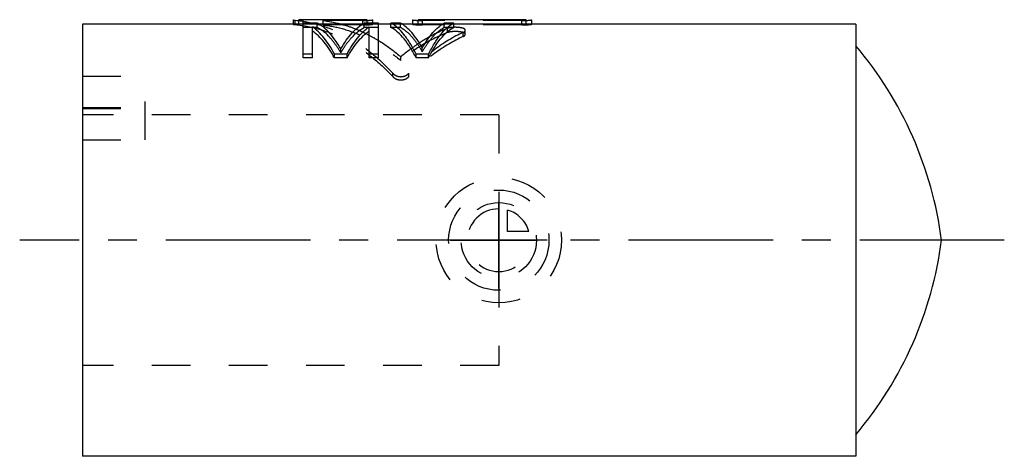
# Model space of a CAD drawing. Header units: millimetres. Extents: x 216.8 to 295.3, y 220.3 to 255.2.
import ezdxf

# ---------------------------------------------------------------- set-up
doc = ezdxf.new("R2010")
doc.units = ezdxf.units.MM
doc.header["$LTSCALE"] = 30.734
doc.linetypes.add('CENTER', pattern=[0.6, 0.375, -0.075, 0.075, -0.075])
doc.linetypes.add('HIDDEN', pattern=[0.2, 0.1, -0.1])
doc.layers.get('0').update_dxf_attribs({"linetype": 'CONTINUOUS'})
for name, color, linetype in [('DEFAULT_1', 7, 'CENTER'), ('DEFAULT_2', 8, 'HIDDEN'), ('KONSTR_EL', 7, 'CONTINUOUS')]:
    doc.layers.add(name, color=color, linetype=linetype)

msp = doc.modelspace()

# ---------------------------------------------------------------- linework, layer by layer
at = {"color": 7, "linetype": 'CONTINUOUS'}
for p, q in [((238.569, 255.185), (238.569, 254.85)), ((239.011, 254.85), (239.011, 255.2)), ((244.466, 255.2), (239.361, 255.199)), ((239.361, 252.149), (239.361, 255.199)), ((244.116, 254.849), (244.116, 255.199)), ((244.466, 254.926), (244.466, 255.2)), ((244.908, 254.926), (244.908, 255.185)), ((248.078, 255.185), (248.078, 254.85)), ((248.521, 254.85), (248.521, 255.2)), ((248.871, 255.199), (248.521, 255.2)), ((257.145, 255.2), (248.871, 255.199)), ((248.871, 254.849), (248.871, 255.199)), ((256.795, 254.849), (256.795, 255.199)), ((257.145, 254.85), (257.145, 255.2)), ((257.588, 254.85), (257.588, 255.185)), ((221.761, 254.85), (221.761, 220.35)), ((239.011, 254.85), (221.761, 254.85)), ((240.486, 254.926), (239.361, 254.926)), ((240.111, 252.149), (240.111, 254.634)), ((244.116, 254.849), (240.616, 254.849)), ((245.361, 254.926), (244.236, 254.926)), ((244.611, 252.149), (244.611, 254.634)), ((245.361, 252.149), (245.361, 254.926)), ((246.361, 254.85), (245.361, 254.85)), ((246.361, 254.581), (246.361, 254.926)), ((247.111, 254.926), (246.361, 254.926)), ((250.487, 254.849), (247.235, 254.85)), ((251.361, 254.926), (250.611, 254.926)), ((251.361, 254.581), (251.361, 254.926)), ((283.411, 254.85), (251.361, 254.849)), ((283.411, 254.85), (283.411, 220.35)), ((240.111, 252.444), (239.361, 252.444)), ((240.111, 252.149), (239.361, 252.149)), ((241.861, 252.149), (241.861, 252.444)), ((242.861, 252.444), (241.861, 252.444)), ((242.861, 252.149), (241.861, 252.149)), ((242.861, 252.149), (242.861, 252.444)), ((245.361, 252.444), (244.611, 252.444)), ((245.361, 252.149), (244.611, 252.149)), ((248.361, 252.149), (248.361, 252.444)), ((249.361, 252.444), (248.361, 252.444)), ((249.361, 252.149), (248.361, 252.149)), ((249.361, 252.149), (249.361, 252.444)), ((283.411, 220.35), (221.761, 220.35))]:
    msp.add_line(p, q, dxfattribs=at)
for centre, start, end in [((260.51, 233.746), 7.3798, 40.23663), ((260.51, 241.453), 319.76337, 352.6202)]:
    msp.add_arc(centre, 30, start, end, dxfattribs=at)
for points, start_tangent, end_tangent in [([(239.011, 255.2), (238.891, 255.2), (238.788, 255.199), (238.701, 255.197), (238.666, 255.196), (238.635, 255.195), (238.61, 255.193), (238.591, 255.191), (238.583, 255.19), (238.577, 255.189), (238.573, 255.188), (238.57, 255.187), (238.569, 255.185), (238.569, 255.185)], (-0.44441, 0), (0.026712, -0.447888)), ([(239.361, 255.199), (239.241, 255.2), (239.124, 255.2), (239.011, 255.2)], (-0.349977, 0), (-0.349977, 0)), ([(244.908, 255.185), (244.908, 255.185), (244.907, 255.187), (244.904, 255.188), (244.899, 255.189), (244.892, 255.191), (244.883, 255.192), (244.861, 255.194), (244.831, 255.196), (244.795, 255.197), (244.753, 255.198), (244.705, 255.199), (244.595, 255.199), (244.466, 255.2)], (0.035096, 0.440676), (-0.444402, 0)), ([(248.521, 255.2), (248.387, 255.199), (248.276, 255.199), (248.228, 255.198), (248.186, 255.197), (248.151, 255.195), (248.123, 255.194), (248.101, 255.192), (248.093, 255.19), (248.087, 255.189), (248.082, 255.188), (248.079, 255.186), (248.078, 255.185), (248.078, 255.185)], (-0.444385, 0), (0.003881, -0.415509)), ([(257.588, 255.185), (257.588, 255.185), (257.586, 255.187), (257.583, 255.188), (257.578, 255.189), (257.571, 255.191), (257.562, 255.192), (257.54, 255.194), (257.511, 255.196), (257.475, 255.197), (257.432, 255.198), (257.384, 255.199), (257.274, 255.199), (257.145, 255.2)], (0.035096, 0.440676), (-0.444402, 0)), ([(239.281, 254.85), (239.241, 254.85), (239.124, 254.85), (239.011, 254.85)], (-0.269208, 0.000124), (-0.269208, 0)), ([(239.361, 254.849), (239.281, 254.85)], (-0.080769, 0), (-0.080769, 0.000037)), ([(241.861, 252.444), (241.453, 253.138), (241.024, 253.736), (240.575, 254.236), (240.111, 254.634)], (-1.334708, 2.488816), (-2.275611, 1.672497)), ([(242.361, 252.862), (241.923, 253.559), (241.461, 254.138), (240.486, 254.926)], (-1.385357, 2.453365), (-2.488292, 1.321596)), ([(242.361, 252.862), (242.8, 253.559), (243.261, 254.138), (244.236, 254.926)], (1.385357, 2.453365), (2.488292, 1.321596)), ([(242.861, 252.444), (243.27, 253.138), (243.699, 253.736), (244.147, 254.236), (244.611, 254.634)], (1.334708, 2.488816), (2.275611, 1.672497)), ([(248.361, 252.444), (247.9, 253.295), (247.41, 253.996), (246.895, 254.541), (246.361, 254.926)], (-1.403963, 2.90982), (-2.822259, 1.572585)), ([(248.361, 252.149), (247.9, 252.982), (247.41, 253.669), (246.895, 254.204), (246.361, 254.581)], (-1.409927, 2.864069), (-2.801714, 1.530092)), ([(248.861, 252.94), (248.451, 253.609), (248.02, 254.165), (247.573, 254.605), (247.111, 254.926)], (-1.293823, 2.344265), (-2.340687, 1.300285)), ([(248.861, 252.94), (249.272, 253.609), (249.702, 254.165), (250.15, 254.605), (250.611, 254.926)], (1.293823, 2.344265), (2.340687, 1.300285)), ([(249.361, 252.444), (249.823, 253.295), (250.313, 253.996), (250.828, 254.541), (251.361, 254.926)], (1.403963, 2.90982), (2.822259, 1.572585)), ([(249.361, 252.149), (249.823, 252.982), (250.313, 253.669), (250.828, 254.204), (251.361, 254.581)], (1.409927, 2.864069), (2.801714, 1.530092)), ([(241.861, 252.149), (241.453, 252.829), (241.024, 253.415), (240.575, 253.905), (240.111, 254.295)], (-1.339286, 2.447688), (-2.263916, 1.630813)), ([(242.861, 252.149), (243.27, 252.829), (243.699, 253.415), (244.147, 253.905), (244.611, 254.295)], (1.339286, 2.447688), (2.263916, 1.630813))]:
    msp.add_spline(points, degree=3, dxfattribs=dict(at, start_tangent=start_tangent, end_tangent=end_tangent))
at = {"layer": 'DEFAULT_1', "color": 2, "linetype": 'CENTER'}
msp.add_line((295.261, 237.6), (216.761, 237.6), dxfattribs=at)
at = {"layer": 'DEFAULT_2', "color": 8, "linetype": 'HIDDEN'}
for p, q in [((238.727, 254.809), (238.727, 255.158)), ((239.361, 255.2), (239.011, 255.2)), ((240.943, 254.784), (240.943, 255.133)), ((244.116, 255.133), (240.943, 255.133)), ((256.795, 255.133), (248.871, 255.133)), ((238.569, 254.85), (238.569, 254.835)), ((240.616, 254.849), (239.361, 254.849)), ((240.486, 254.581), (239.361, 254.581)), ((240.486, 254.581), (240.486, 254.926)), ((244.116, 254.784), (240.943, 254.784)), ((245.361, 254.85), (244.116, 254.849)), ((244.116, 254.784), (244.116, 254.849)), ((244.236, 254.581), (244.236, 254.926)), ((245.361, 254.581), (244.236, 254.581)), ((244.466, 254.85), (244.466, 254.926)), ((244.908, 254.835), (244.908, 254.926)), ((247.235, 254.85), (246.361, 254.85)), ((247.111, 254.581), (246.361, 254.581)), ((247.111, 254.581), (247.111, 254.926)), ((248.078, 254.85), (248.078, 254.835)), ((248.871, 254.784), (248.871, 254.849)), ((256.795, 254.784), (248.871, 254.784)), ((251.361, 254.849), (250.487, 254.849)), ((250.611, 254.581), (250.611, 254.926)), ((251.361, 254.581), (250.611, 254.581)), ((250.863, 254.165), (250.863, 254.501)), ((252.29, 254.022), (252.29, 254.356)), ((256.795, 254.784), (256.795, 254.849)), ((257.588, 254.835), (257.588, 254.85)), ((252.131, 253.866), (252.131, 254.196)), ((242.361, 252.558), (242.361, 252.862)), ((248.861, 252.635), (248.861, 252.94)), ((247.151, 251.94), (247.151, 252.231)), ((221.761, 250.698), (226.761, 250.698)), ((226.761, 245.6), (226.761, 250.698)), ((246.515, 250.652), (246.515, 250.917)), ((247.784, 250.652), (247.784, 250.917)), ((221.761, 248.198), (226.761, 248.198)), ((221.761, 248.1), (226.761, 248.1)), ((254.961, 247.6), (221.761, 247.6)), ((254.961, 247.6), (254.961, 227.6)), ((221.761, 245.6), (226.761, 245.6)), ((254.961, 227.6), (221.761, 227.6))]:
    msp.add_line(p, q, dxfattribs=at)
for points, start_tangent, end_tangent in [([(238.569, 255.185), (238.569, 255.184), (238.571, 255.182), (238.574, 255.18), (238.586, 255.177), (238.603, 255.173), (238.626, 255.17), (238.654, 255.166), (238.687, 255.162), (238.727, 255.158)], (0.009697, -0.162597), (0.160628, -0.015077)), ([(238.727, 255.158), (240.796, 254.737), (242.819, 253.873), (244.742, 252.589), (246.515, 250.917)], (9.021128, -0.846732), (6.094481, -6.70485)), ([(240.943, 255.133), (242.558, 254.801), (243.57, 254.45)], (2.699438, -0.320991), (2.5243, -1.015492)), ([(244.116, 255.133), (244.268, 255.134), (244.412, 255.138), (244.547, 255.144), (244.666, 255.151), (244.718, 255.155), (244.765, 255.159), (244.806, 255.164), (244.84, 255.168), (244.868, 255.172), (244.888, 255.176), (244.902, 255.18), (244.906, 255.182), (244.908, 255.183), (244.908, 255.185)], (0.796636, 0), (0.062914, 0.789957)), ([(248.078, 255.185), (248.079, 255.183), (248.082, 255.181), (248.086, 255.18), (248.101, 255.176), (248.122, 255.172), (248.15, 255.168), (248.167, 255.165), (248.185, 255.163), (248.226, 255.159), (248.273, 255.155), (248.326, 255.151), (248.445, 255.143), (248.578, 255.138), (248.721, 255.134), (248.871, 255.133)], (0.006958, -0.744902), (0.796669, 0)), ([(256.795, 255.133), (256.947, 255.134), (257.091, 255.138), (257.226, 255.144), (257.345, 255.151), (257.397, 255.155), (257.444, 255.159), (257.485, 255.164), (257.519, 255.168), (257.547, 255.172), (257.567, 255.176), (257.581, 255.18), (257.585, 255.182), (257.587, 255.183), (257.588, 255.185)], (0.796636, 0), (0.062914, 0.789957)), ([(239.011, 254.85), (238.891, 254.85), (238.788, 254.849), (238.701, 254.848), (238.666, 254.846), (238.635, 254.845), (238.61, 254.844), (238.591, 254.842), (238.583, 254.841), (238.577, 254.839), (238.573, 254.838), (238.57, 254.837), (238.569, 254.835), (238.569, 254.835)], (-0.444345, 0), (0.028049, -0.447611)), ([(238.569, 254.835), (238.569, 254.834), (238.571, 254.832), (238.574, 254.831), (238.586, 254.827), (238.603, 254.824), (238.626, 254.82), (238.654, 254.817), (238.687, 254.813), (238.727, 254.809)], (0.010176, -0.162392), (0.160529, -0.014768)), ([(238.727, 254.809), (240.796, 254.396), (242.819, 253.55), (244.742, 252.291), (246.515, 250.652)], (8.977763, -0.825904), (6.130596, -6.610456)), ([(242.361, 252.558), (241.923, 253.242), (241.461, 253.809), (240.486, 254.581)], (-1.391309, 2.414909), (-2.472127, 1.2869)), ([(240.943, 254.784), (242.558, 254.461), (244.148, 253.872), (245.686, 253.027), (247.151, 251.94)], (6.874444, -0.801185), (5.279128, -4.475565)), ([(242.361, 252.558), (242.8, 253.242), (243.261, 253.809), (244.236, 254.581)], (1.391309, 2.414909), (2.472127, 1.2869)), ([(243.57, 254.45), (244.147, 254.2), (244.611, 253.97)], (1.064542, -0.428251), (1.017261, -0.530484)), ([(244.116, 254.784), (244.268, 254.785), (244.412, 254.789), (244.547, 254.795), (244.666, 254.802), (244.718, 254.806), (244.765, 254.81), (244.806, 254.814), (244.824, 254.817), (244.84, 254.819), (244.868, 254.823), (244.888, 254.827), (244.902, 254.83), (244.906, 254.832), (244.908, 254.834), (244.908, 254.835)], (0.796482, 0), (0.065846, 0.788784)), ([(244.908, 254.835), (244.908, 254.835), (244.907, 254.837), (244.904, 254.838), (244.899, 254.84), (244.892, 254.841), (244.883, 254.842), (244.861, 254.844), (244.831, 254.846), (244.795, 254.847), (244.753, 254.848), (244.705, 254.849), (244.595, 254.849), (244.466, 254.85)], (0.036734, 0.440043), (-0.444337, 0)), ([(248.861, 252.635), (248.451, 253.291), (248.02, 253.836), (247.573, 254.267), (247.111, 254.581)], (-1.299213, 2.307217), (-2.325516, 1.266167)), ([(248.521, 254.85), (248.387, 254.849), (248.276, 254.849), (248.228, 254.848), (248.186, 254.847), (248.151, 254.845), (248.123, 254.844), (248.101, 254.842), (248.093, 254.841), (248.087, 254.839), (248.082, 254.838), (248.079, 254.837), (248.078, 254.835), (248.078, 254.835)], (-0.44432, 0), (0.004273, -0.413692)), ([(248.078, 254.835), (248.079, 254.833), (248.082, 254.832), (248.086, 254.83), (248.101, 254.826), (248.122, 254.822), (248.15, 254.818), (248.167, 254.816), (248.185, 254.814), (248.226, 254.81), (248.273, 254.806), (248.326, 254.802), (248.445, 254.794), (248.578, 254.789), (248.721, 254.785), (248.871, 254.784)], (0.007659, -0.741608), (0.796515, 0)), ([(248.861, 252.635), (249.272, 253.291), (249.702, 253.836), (250.15, 254.267), (250.611, 254.581)], (1.299212, 2.307217), (2.325516, 1.266167)), ([(250.863, 254.501), (249.427, 253.827)], (-1.479172, -0.572347), (-1.390562, -0.769269)), ([(251.287, 254.582), (251.23, 254.577), (251.09, 254.559), (250.968, 254.533), (250.863, 254.501)], (-0.431116, -0.032383), (-0.403154, -0.155995)), ([(251.361, 254.586), (251.287, 254.582)], (-0.074851, -0.003531), (-0.074721, -0.005613)), ([(252.29, 254.356), (252.289, 254.368), (252.281, 254.393), (252.242, 254.44), (252.175, 254.482), (252.082, 254.518), (251.966, 254.547), (251.688, 254.583), (251.534, 254.589), (251.38, 254.587), (251.361, 254.586)], (0.000193, 1.0096), (-1.004052, -0.04737)), ([(252.131, 254.196), (252.212, 254.243), (252.265, 254.292), (252.289, 254.343), (252.29, 254.356)], (0.212602, 0.099404), (0.000045, 0.235764)), ([(256.795, 254.784), (256.947, 254.785), (257.091, 254.789), (257.226, 254.795), (257.345, 254.802), (257.397, 254.806), (257.444, 254.81), (257.485, 254.814), (257.503, 254.817), (257.519, 254.819), (257.547, 254.823), (257.567, 254.827), (257.581, 254.83), (257.585, 254.832), (257.587, 254.834), (257.588, 254.835)], (0.796482, 0), (0.065846, 0.788784)), ([(257.588, 254.835), (257.588, 254.835), (257.586, 254.837), (257.583, 254.838), (257.578, 254.84), (257.571, 254.841), (257.562, 254.842), (257.54, 254.844), (257.511, 254.846), (257.475, 254.847), (257.432, 254.848), (257.384, 254.849), (257.274, 254.849), (257.145, 254.85)], (0.036734, 0.440043), (-0.444337, 0)), ([(244.611, 253.97), (245.363, 253.544)], (0.76597, -0.39944), (0.736583, -0.451699)), ([(250.863, 254.165), (248.955, 253.235), (247.151, 251.94)], (-4.061007, -1.540108), (-3.316918, -2.803883)), ([(252.131, 254.196), (249.862, 252.82), (247.784, 250.917)], (-4.956795, -2.317603), (-3.686094, -4.043985)), ([(252.131, 253.866), (249.862, 252.517), (247.784, 250.652)], (-4.938473, -2.263118), (-3.699474, -3.977953)), ([(249.427, 253.827), (248.955, 253.553), (248.623, 253.342)], (-0.821527, -0.454475), (-0.785552, -0.513533)), ([(252.29, 254.022), (252.289, 254.034), (252.281, 254.059), (252.242, 254.105), (252.175, 254.146), (252.082, 254.181), (251.966, 254.21), (251.688, 254.246), (251.534, 254.252), (251.38, 254.249), (251.23, 254.239), (251.09, 254.222), (250.968, 254.197), (250.863, 254.165)], (0.000356, 1.51671), (-1.411406, -0.535266)), ([(252.131, 253.866), (252.212, 253.912), (252.265, 253.96), (252.289, 254.01), (252.29, 254.022)], (0.211272, 0.096818), (0.000055, 0.233511)), ([(245.363, 253.544), (245.686, 253.339), (247.151, 252.231)], (1.893543, -1.161188), (1.678346, -1.451747)), ([(248.623, 253.342), (247.151, 252.231)], (-1.545866, -1.010568), (-1.396325, -1.204301)), ([(246.515, 250.917), (246.6, 250.838), (246.696, 250.772), (246.802, 250.719), (246.915, 250.681), (247.031, 250.658), (247.15, 250.65), (247.269, 250.658), (247.386, 250.681), (247.604, 250.772), (247.784, 250.917)], (0.950788, -1.046011), (0.952237, 1.044692)), ([(246.515, 250.652), (246.6, 250.575), (246.696, 250.51), (246.802, 250.458), (246.915, 250.421), (247.031, 250.398), (247.15, 250.391), (247.269, 250.398), (247.386, 250.421), (247.604, 250.51), (247.784, 250.652)], (0.95767, -1.03263), (0.959103, 1.0313))]:
    msp.add_spline(points, degree=3, dxfattribs=dict(at, start_tangent=start_tangent, end_tangent=end_tangent))
at = {"layer": 'KONSTR_EL', "color": 8, "linetype": 'HIDDEN'}
for p, q in [((254.961, 237.6), (254.961, 240.1)), ((255.661, 238.3), (255.661, 240)), ((257.361, 238.3), (255.661, 238.3)), ((254.961, 237.6), (257.461, 237.6))]:
    msp.add_line(p, q, dxfattribs=at)
for radius in [5, 4, 3]:
    msp.add_circle((254.961, 237.6), radius, dxfattribs=at)
for start, end in [(90, 360), (16.2602, 73.7398)]:
    msp.add_arc((254.961, 237.6), 2.5, start, end, dxfattribs=at)
for points, start_tangent, end_tangent in [([(254.961, 237.6, 5), (254.961, 238.085, 4.952), (254.961, 238.328, 4.929), (254.961, 238.449, 4.917), (254.961, 238.571, 4.905), (254.961, 238.688, 4.87), (254.961, 238.804, 4.834), (254.961, 239.038, 4.764), (254.961, 239.271, 4.693), (254.961, 239.388, 4.658), (254.961, 239.505, 4.623), (254.961, 239.613, 4.565), (254.961, 239.72, 4.508), (254.961, 239.936, 4.394), (254.961, 240.151, 4.279), (254.961, 240.259, 4.222), (254.961, 240.367, 4.165), (254.961, 240.463, 4.086), (254.961, 240.559, 4.007), (254.961, 240.751, 3.85), (254.961, 240.943, 3.693), (254.961, 241.039, 3.614), (254.961, 241.135, 3.536), (254.961, 241.213, 3.441), (254.961, 241.29, 3.347), (254.961, 241.445, 3.159), (254.961, 241.6, 2.97), (254.961, 241.677, 2.876), (254.961, 241.755, 2.781), (254.961, 241.812, 2.674), (254.961, 241.87, 2.566), (254.961, 241.985, 2.351), (254.961, 242.1, 2.136), (254.961, 242.158, 2.029), (254.961, 242.216, 1.921), (254.961, 242.251, 1.805), (254.961, 242.287, 1.688), (254.961, 242.358, 1.455), (254.961, 242.43, 1.222), (254.961, 242.465, 1.105), (254.961, 242.501, 0.988), (254.961, 242.513, 0.865), (254.961, 242.526, 0.741), (254.961, 242.55, 0.494), (254.961, 242.575, 0.247), (254.961, 242.587, 0.124), (254.961, 242.6), (254.961, 242.588, -0.121), (254.961, 242.576, -0.243), (254.961, 242.552, -0.486), (254.961, 242.528, -0.728), (254.961, 242.516, -0.85), (254.961, 242.504, -0.971), (254.961, 242.469, -1.088), (254.961, 242.434, -1.205), (254.961, 242.363, -1.438), (254.961, 242.293, -1.672), (254.961, 242.258, -1.789), (254.961, 242.222, -1.905), (254.961, 242.165, -2.013), (254.961, 242.108, -2.121), (254.961, 241.993, -2.336), (254.961, 241.879, -2.552), (254.961, 241.822, -2.659), (254.961, 241.764, -2.767), (254.961, 241.686, -2.863), (254.961, 241.607, -2.959), (254.961, 241.45, -3.151), (254.961, 241.292, -3.343), (254.961, 241.214, -3.439), (254.961, 241.135, -3.536), (254.961, 241.041, -3.613), (254.961, 240.947, -3.69), (254.961, 240.758, -3.845), (254.961, 240.57, -4), (254.961, 240.475, -4.077), (254.961, 240.381, -4.155), (254.961, 240.274, -4.213), (254.961, 240.166, -4.27), (254.961, 239.951, -4.385), (254.961, 239.736, -4.501), (254.961, 239.629, -4.558), (254.961, 239.521, -4.616), (254.961, 239.405, -4.652), (254.961, 239.288, -4.687), (254.961, 239.055, -4.759), (254.961, 238.821, -4.83), (254.961, 238.705, -4.866), (254.961, 238.588, -4.901), (254.961, 238.464, -4.914), (254.961, 238.341, -4.926), (254.961, 238.094, -4.951), (254.961, 237.6, -5)], (0, 15.538748, -1.523588), (0, -15.812594, -1.578306)), ([(254.961, 237.6, 4), (254.961, 237.988, 3.962), (254.961, 238.182, 3.943), (254.961, 238.28, 3.933), (254.961, 238.377, 3.924), (254.961, 238.47, 3.896), (254.961, 238.563, 3.867), (254.961, 238.75, 3.811), (254.961, 238.937, 3.755), (254.961, 239.031, 3.726), (254.961, 239.124, 3.698), (254.961, 239.21, 3.652), (254.961, 239.296, 3.607), (254.961, 239.469, 3.515), (254.961, 239.641, 3.423), (254.961, 239.727, 3.377), (254.961, 239.813, 3.332), (254.961, 239.89, 3.269), (254.961, 239.967, 3.206), (254.961, 240.121, 3.08), (254.961, 240.274, 2.954), (254.961, 240.351, 2.891), (254.961, 240.428, 2.828), (254.961, 240.49, 2.753), (254.961, 240.552, 2.678), (254.961, 240.676, 2.527), (254.961, 240.8, 2.376), (254.961, 240.862, 2.301), (254.961, 240.924, 2.225), (254.961, 240.97, 2.139), (254.961, 241.016, 2.053), (254.961, 241.108, 1.881), (254.961, 241.2, 1.709), (254.961, 241.246, 1.623), (254.961, 241.293, 1.537), (254.961, 241.321, 1.444), (254.961, 241.35, 1.351), (254.961, 241.407, 1.164), (254.961, 241.464, 0.977), (254.961, 241.492, 0.884), (254.961, 241.521, 0.791), (254.961, 241.531, 0.692), (254.961, 241.541, 0.593), (254.961, 241.56, 0.395), (254.961, 241.58, 0.198), (254.961, 241.59, 0.099), (254.961, 241.6), (254.961, 241.59, -0.097), (254.961, 241.581, -0.194), (254.961, 241.562, -0.388), (254.961, 241.543, -0.583), (254.961, 241.533, -0.68), (254.961, 241.524, -0.777), (254.961, 241.495, -0.87), (254.961, 241.467, -0.964), (254.961, 241.411, -1.151), (254.961, 241.354, -1.337), (254.961, 241.326, -1.431), (254.961, 241.298, -1.524), (254.961, 241.252, -1.61), (254.961, 241.206, -1.697), (254.961, 241.115, -1.869), (254.961, 241.023, -2.041), (254.961, 240.977, -2.127), (254.961, 240.931, -2.214), (254.961, 240.868, -2.29), (254.961, 240.806, -2.367), (254.961, 240.68, -2.521), (254.961, 240.554, -2.675), (254.961, 240.491, -2.752), (254.961, 240.428, -2.828), (254.961, 240.353, -2.89), (254.961, 240.277, -2.952), (254.961, 240.126, -3.076), (254.961, 239.976, -3.2), (254.961, 239.9, -3.262), (254.961, 239.825, -3.324), (254.961, 239.739, -3.37), (254.961, 239.653, -3.416), (254.961, 239.481, -3.508), (254.961, 239.309, -3.601), (254.961, 239.223, -3.647), (254.961, 239.137, -3.693), (254.961, 239.044, -3.721), (254.961, 238.95, -3.75), (254.961, 238.764, -3.807), (254.961, 238.577, -3.864), (254.961, 238.484, -3.893), (254.961, 238.39, -3.921), (254.961, 238.291, -3.931), (254.961, 238.193, -3.941), (254.961, 237.995, -3.961), (254.961, 237.6, -4)], (0, 12.430998, -1.21887), (0, -12.650075, -1.262645)), ([(254.961, 240.6), (254.961, 240.578, -0.219), (254.961, 240.557, -0.437), (254.961, 240.546, -0.546), (254.961, 240.521, -0.653), (254.961, 240.458, -0.863), (254.961, 240.394, -1.073), (254.961, 240.356, -1.176), (254.961, 240.305, -1.272), (254.961, 240.202, -1.466), (254.961, 240.15, -1.563), (254.961, 240.098, -1.66), (254.961, 240.028, -1.747), (254.961, 239.957, -1.833), (254.961, 239.815, -2.006), (254.961, 239.745, -2.092), (254.961, 239.664, -2.168), (254.961, 239.495, -2.307), (254.961, 239.325, -2.446), (254.961, 239.236, -2.51), (254.961, 239.14, -2.562), (254.961, 238.946, -2.666), (254.961, 238.849, -2.718), (254.961, 238.753, -2.77), (254.961, 238.648, -2.802), (254.961, 238.543, -2.834), (254.961, 238.333, -2.898), (254.961, 238.228, -2.93), (254.961, 238.119, -2.948), (254.961, 237.896, -2.97), (254.961, 237.674, -2.993), (254.961, 237.563, -2.996), (254.961, 237.454, -2.986), (254.961, 237.235, -2.964), (254.961, 237.126, -2.954), (254.961, 237.017, -2.943), (254.961, 236.912, -2.911), (254.961, 236.807, -2.879), (254.961, 236.597, -2.816), (254.961, 236.492, -2.784), (254.961, 236.392, -2.739), (254.961, 236.198, -2.636), (254.961, 236.004, -2.533), (254.961, 235.911, -2.475), (254.961, 235.824, -2.404), (254.961, 235.651, -2.263), (254.961, 235.565, -2.192), (254.961, 235.478, -2.121), (254.961, 235.409, -2.036), (254.961, 235.339, -1.952), (254.961, 235.2, -1.782), (254.961, 235.13, -1.697), (254.961, 235.072, -1.604), (254.961, 234.968, -1.411), (254.961, 234.865, -1.217), (254.961, 234.819, -1.118), (254.961, 234.787, -1.013), (254.961, 234.723, -0.803), (254.961, 234.691, -0.698), (254.961, 234.659, -0.593), (254.961, 234.648, -0.482), (254.961, 234.637, -0.371), (254.961, 234.614, -0.148), (254.961, 234.603, -0.037), (254.961, 234.607, 0.073), (254.961, 234.628, 0.291), (254.961, 234.65, 0.51), (254.961, 234.667, 0.618), (254.961, 234.699, 0.723), (254.961, 234.763, 0.933), (254.961, 234.794, 1.038), (254.961, 234.826, 1.143), (254.961, 234.878, 1.24), (254.961, 234.929, 1.337), (254.961, 235.032, 1.531), (254.961, 235.084, 1.628), (254.961, 235.148, 1.718), (254.961, 235.29, 1.891), (254.961, 235.431, 2.064), (254.961, 235.507, 2.145), (254.961, 235.591, 2.214), (254.961, 235.761, 2.354), (254.961, 235.846, 2.423), (254.961, 235.931, 2.493), (254.961, 236.028, 2.545), (254.961, 236.124, 2.597), (254.961, 236.318, 2.7), (254.961, 236.415, 2.752), (254.961, 236.517, 2.791), (254.961, 236.727, 2.855), (254.961, 236.937, 2.919), (254.961, 237.044, 2.945), (254.961, 237.155, 2.956), (254.961, 237.377, 2.978), (254.961, 237.6, 3)], (0, -1.371229, -13.984873), (0, 14.231329, 1.420475)), ([(254.961, 237.6, 3), (254.961, 237.891, 2.971), (254.961, 238.037, 2.957), (254.961, 238.11, 2.95), (254.961, 238.182, 2.943), (254.961, 238.252, 2.922), (254.961, 238.323, 2.901), (254.961, 238.463, 2.858), (254.961, 238.603, 2.816), (254.961, 238.673, 2.795), (254.961, 238.743, 2.774), (254.961, 238.808, 2.739), (254.961, 238.872, 2.705), (254.961, 239.001, 2.636), (254.961, 239.131, 2.567), (254.961, 239.195, 2.533), (254.961, 239.26, 2.499), (254.961, 239.318, 2.452), (254.961, 239.375, 2.404), (254.961, 239.49, 2.31), (254.961, 239.606, 2.216), (254.961, 239.663, 2.169), (254.961, 239.721, 2.121), (254.961, 239.767, 2.065), (254.961, 239.814, 2.008), (254.961, 239.907, 1.895), (254.961, 240, 1.782), (254.961, 240.046, 1.725), (254.961, 240.093, 1.669), (254.961, 240.127, 1.604), (254.961, 240.162, 1.54), (254.961, 240.231, 1.411), (254.961, 240.3, 1.282), (254.961, 240.335, 1.217), (254.961, 240.369, 1.153), (254.961, 240.391, 1.083), (254.961, 240.412, 1.013), (254.961, 240.455, 0.873), (254.961, 240.498, 0.733), (254.961, 240.519, 0.663), (254.961, 240.541, 0.593), (254.961, 240.548, 0.519), (254.961, 240.555, 0.445), (254.961, 240.57, 0.296), (254.961, 240.6, 0)], (0, 4.661624, -0.457076), (0, 0.473492, -4.743777)), ([(254.961, 240.1), (254.961, 240.082, -0.182), (254.961, 240.064, -0.364), (254.961, 240.055, -0.455), (254.961, 240.034, -0.544), (254.961, 239.982, -0.719), (254.961, 239.929, -0.894), (254.961, 239.897, -0.98), (254.961, 239.854, -1.06), (254.961, 239.768, -1.222), (254.961, 239.725, -1.303), (254.961, 239.682, -1.383), (254.961, 239.623, -1.456), (254.961, 239.564, -1.528), (254.961, 239.446, -1.672), (254.961, 239.387, -1.744), (254.961, 239.32, -1.806), (254.961, 239.179, -1.923), (254.961, 239.038, -2.039), (254.961, 238.964, -2.092), (254.961, 238.883, -2.135), (254.961, 238.722, -2.222), (254.961, 238.641, -2.265), (254.961, 238.56, -2.308), (254.961, 238.473, -2.335), (254.961, 238.385, -2.362), (254.961, 238.21, -2.415), (254.961, 238.123, -2.442), (254.961, 238.032, -2.457), (254.961, 237.847, -2.475), (254.961, 237.661, -2.494), (254.961, 237.569, -2.497), (254.961, 237.478, -2.488), (254.961, 237.296, -2.47), (254.961, 237.205, -2.461), (254.961, 237.114, -2.452), (254.961, 237.027, -2.426), (254.961, 236.939, -2.4), (254.961, 236.764, -2.347), (254.961, 236.676, -2.32), (254.961, 236.593, -2.283), (254.961, 236.432, -2.197), (254.961, 236.27, -2.111), (254.961, 236.192, -2.063), (254.961, 236.12, -2.004), (254.961, 235.976, -1.886), (254.961, 235.904, -1.827), (254.961, 235.832, -1.768), (254.961, 235.774, -1.697), (254.961, 235.716, -1.626), (254.961, 235.6, -1.485), (254.961, 235.542, -1.414), (254.961, 235.493, -1.337), (254.961, 235.407, -1.176), (254.961, 235.32, -1.014), (254.961, 235.283, -0.932), (254.961, 235.256, -0.844), (254.961, 235.203, -0.669), (254.961, 235.176, -0.582), (254.961, 235.149, -0.494), (254.961, 235.14, -0.401), (254.961, 235.131, -0.309), (254.961, 235.112, -0.124), (254.961, 235.103, -0.031), (254.961, 235.106, 0.061), (254.961, 235.123, 0.243), (254.961, 235.141, 0.425), (254.961, 235.156, 0.515), (254.961, 235.183, 0.602), (254.961, 235.235, 0.778), (254.961, 235.262, 0.865), (254.961, 235.288, 0.953), (254.961, 235.331, 1.033), (254.961, 235.374, 1.114), (254.961, 235.46, 1.276), (254.961, 235.503, 1.357), (254.961, 235.557, 1.432), (254.961, 235.616, 1.504), (254.961, 235.675, 1.576), (254.961, 235.793, 1.72), (254.961, 235.855, 1.787), (254.961, 235.926, 1.845), (254.961, 236.068, 1.961), (254.961, 236.138, 2.019), (254.961, 236.209, 2.077), (254.961, 236.29, 2.121), (254.961, 236.37, 2.164), (254.961, 236.531, 2.25), (254.961, 236.612, 2.294), (254.961, 236.697, 2.326), (254.961, 236.872, 2.379), (254.961, 237.047, 2.433), (254.961, 237.136, 2.454), (254.961, 237.229, 2.463), (254.961, 237.414, 2.482), (254.961, 237.6, 2.5)], (0, -1.142691, -11.654061), (0, 11.859441, 1.18373)), ([(254.961, 238.3, 2.4), (254.961, 238.587, 2.29), (254.961, 238.658, 2.263), (254.961, 238.727, 2.227), (254.961, 238.863, 2.147), (254.961, 238.998, 2.068), (254.961, 239.123, 1.974), (254.961, 239.243, 1.873), (254.961, 239.363, 1.772), (254.961, 239.465, 1.652), (254.961, 239.566, 1.533), (254.961, 239.661, 1.408), (254.961, 239.741, 1.273), (254.961, 239.821, 1.139), (254.961, 239.857, 1.069), (254.961, 239.886, 0.995), (254.961, 240, 0.7)], (0, 2.295497, -0.87933), (0, 0.911188, -2.361398)), ([(254.961, 237.6, -5), (254.476, 237.6, -4.952), (254.233, 237.6, -4.929), (254.112, 237.6, -4.917), (253.99, 237.6, -4.905), (253.873, 237.6, -4.87), (253.757, 237.6, -4.834), (253.523, 237.6, -4.764), (253.29, 237.6, -4.693), (253.173, 237.6, -4.658), (253.056, 237.6, -4.623), (252.948, 237.6, -4.565), (252.841, 237.6, -4.508), (252.625, 237.6, -4.394), (252.41, 237.6, -4.279), (252.302, 237.6, -4.222), (252.194, 237.6, -4.165), (252.098, 237.6, -4.086), (252.002, 237.6, -4.007), (251.81, 237.6, -3.85), (251.618, 237.6, -3.693), (251.522, 237.6, -3.614), (251.426, 237.6, -3.536), (251.348, 237.6, -3.441), (251.271, 237.6, -3.347), (251.116, 237.6, -3.159), (250.961, 237.6, -2.97), (250.884, 237.6, -2.876), (250.806, 237.6, -2.781), (250.749, 237.6, -2.674), (250.691, 237.6, -2.566), (250.576, 237.6, -2.351), (250.461, 237.6, -2.136), (250.403, 237.6, -2.029), (250.345, 237.6, -1.921), (250.31, 237.6, -1.805), (250.274, 237.6, -1.688), (250.203, 237.6, -1.455), (250.131, 237.6, -1.222), (250.096, 237.6, -1.105), (250.06, 237.6, -0.988), (250.048, 237.6, -0.865), (250.035, 237.6, -0.741), (250.011, 237.6, -0.494), (249.986, 237.6, -0.247), (249.974, 237.6, -0.124), (249.961, 237.6), (249.973, 237.6, 0.121), (249.985, 237.6, 0.243), (250.009, 237.6, 0.486), (250.033, 237.6, 0.728), (250.045, 237.6, 0.85), (250.057, 237.6, 0.971), (250.092, 237.6, 1.088), (250.127, 237.6, 1.205), (250.198, 237.6, 1.438), (250.268, 237.6, 1.672), (250.303, 237.6, 1.789), (250.339, 237.6, 1.905), (250.396, 237.6, 2.013), (250.453, 237.6, 2.121), (250.568, 237.6, 2.336), (250.682, 237.6, 2.552), (250.739, 237.6, 2.659), (250.797, 237.6, 2.767), (250.875, 237.6, 2.863), (250.954, 237.6, 2.959), (251.111, 237.6, 3.151), (251.269, 237.6, 3.343), (251.347, 237.6, 3.439), (251.426, 237.6, 3.536), (251.52, 237.6, 3.613), (251.614, 237.6, 3.69), (251.803, 237.6, 3.845), (251.991, 237.6, 4), (252.086, 237.6, 4.077), (252.18, 237.6, 4.155), (252.287, 237.6, 4.213), (252.395, 237.6, 4.27), (252.61, 237.6, 4.385), (252.825, 237.6, 4.501), (252.932, 237.6, 4.558), (253.04, 237.6, 4.616), (253.156, 237.6, 4.652), (253.273, 237.6, 4.687), (253.506, 237.6, 4.759), (253.74, 237.6, 4.83), (253.856, 237.6, 4.866), (253.973, 237.6, 4.901), (254.097, 237.6, 4.914), (254.22, 237.6, 4.926), (254.467, 237.6, 4.951), (254.961, 237.6, 5)], (-15.538748, 0, 1.523588), (15.812594, 0, 1.578306)), ([(254.961, 237.6, -4), (254.573, 237.6, -3.962), (254.379, 237.6, -3.943), (254.281, 237.6, -3.933), (254.184, 237.6, -3.924), (254.091, 237.6, -3.896), (253.998, 237.6, -3.867), (253.811, 237.6, -3.811), (253.624, 237.6, -3.755), (253.53, 237.6, -3.726), (253.437, 237.6, -3.698), (253.351, 237.6, -3.652), (253.265, 237.6, -3.607), (253.092, 237.6, -3.515), (252.92, 237.6, -3.423), (252.834, 237.6, -3.377), (252.748, 237.6, -3.332), (252.671, 237.6, -3.269), (252.594, 237.6, -3.206), (252.44, 237.6, -3.08), (252.287, 237.6, -2.954), (252.21, 237.6, -2.891), (252.133, 237.6, -2.828), (252.071, 237.6, -2.753), (252.009, 237.6, -2.678), (251.885, 237.6, -2.527), (251.761, 237.6, -2.376), (251.699, 237.6, -2.301), (251.637, 237.6, -2.225), (251.591, 237.6, -2.139), (251.545, 237.6, -2.053), (251.453, 237.6, -1.881), (251.361, 237.6, -1.709), (251.315, 237.6, -1.623), (251.268, 237.6, -1.537), (251.24, 237.6, -1.444), (251.211, 237.6, -1.351), (251.154, 237.6, -1.164), (251.097, 237.6, -0.977), (251.069, 237.6, -0.884), (251.04, 237.6, -0.791), (251.03, 237.6, -0.692), (251.02, 237.6, -0.593), (251.001, 237.6, -0.395), (250.981, 237.6, -0.198), (250.971, 237.6, -0.099), (250.961, 237.6), (250.971, 237.6, 0.097), (250.98, 237.6, 0.194), (250.999, 237.6, 0.388), (251.018, 237.6, 0.583), (251.028, 237.6, 0.68), (251.037, 237.6, 0.777), (251.066, 237.6, 0.87), (251.094, 237.6, 0.964), (251.15, 237.6, 1.151), (251.207, 237.6, 1.337), (251.235, 237.6, 1.431), (251.263, 237.6, 1.524), (251.309, 237.6, 1.61), (251.355, 237.6, 1.697), (251.446, 237.6, 1.869), (251.538, 237.6, 2.041), (251.584, 237.6, 2.127), (251.63, 237.6, 2.214), (251.693, 237.6, 2.29), (251.755, 237.6, 2.367), (251.881, 237.6, 2.521), (252.007, 237.6, 2.675), (252.07, 237.6, 2.752), (252.133, 237.6, 2.828), (252.208, 237.6, 2.89), (252.284, 237.6, 2.952), (252.435, 237.6, 3.076), (252.585, 237.6, 3.2), (252.661, 237.6, 3.262), (252.736, 237.6, 3.324), (252.822, 237.6, 3.37), (252.908, 237.6, 3.416), (253.08, 237.6, 3.508), (253.252, 237.6, 3.601), (253.338, 237.6, 3.647), (253.424, 237.6, 3.693), (253.517, 237.6, 3.721), (253.611, 237.6, 3.75), (253.797, 237.6, 3.807), (253.984, 237.6, 3.864), (254.077, 237.6, 3.893), (254.171, 237.6, 3.921), (254.27, 237.6, 3.931), (254.368, 237.6, 3.941), (254.566, 237.6, 3.961), (254.961, 237.6, 4)], (-12.430998, 0, 1.21887), (12.650075, 0, 1.262645)), ([(257.961, 237.6), (257.94, 237.6, -0.219), (257.918, 237.6, -0.437), (257.908, 237.6, -0.546), (257.883, 237.6, -0.653), (257.82, 237.6, -0.863), (257.756, 237.6, -1.073), (257.718, 237.6, -1.176), (257.666, 237.6, -1.272), (257.563, 237.6, -1.466), (257.512, 237.6, -1.563), (257.46, 237.6, -1.66), (257.389, 237.6, -1.747), (257.319, 237.6, -1.833), (257.177, 237.6, -2.006), (257.106, 237.6, -2.092), (257.026, 237.6, -2.168), (256.856, 237.6, -2.307), (256.687, 237.6, -2.446), (256.598, 237.6, -2.51), (256.501, 237.6, -2.562), (256.308, 237.6, -2.666), (256.211, 237.6, -2.718), (256.114, 237.6, -2.77), (256.009, 237.6, -2.802), (255.904, 237.6, -2.834), (255.694, 237.6, -2.898), (255.589, 237.6, -2.93), (255.48, 237.6, -2.948), (255.258, 237.6, -2.97), (255.035, 237.6, -2.993), (254.925, 237.6, -2.996), (254.816, 237.6, -2.986), (254.597, 237.6, -2.964), (254.488, 237.6, -2.954), (254.379, 237.6, -2.943), (254.274, 237.6, -2.911), (254.168, 237.6, -2.879), (253.958, 237.6, -2.816), (253.853, 237.6, -2.784), (253.753, 237.6, -2.739), (253.56, 237.6, -2.636), (253.366, 237.6, -2.533), (253.272, 237.6, -2.475), (253.186, 237.6, -2.404), (253.013, 237.6, -2.263), (252.926, 237.6, -2.192), (252.84, 237.6, -2.121), (252.77, 237.6, -2.036), (252.701, 237.6, -1.952), (252.561, 237.6, -1.782), (252.492, 237.6, -1.697), (252.434, 237.6, -1.604), (252.33, 237.6, -1.411), (252.226, 237.6, -1.217), (252.181, 237.6, -1.118), (252.149, 237.6, -1.013), (252.085, 237.6, -0.803), (252.053, 237.6, -0.698), (252.02, 237.6, -0.593), (252.009, 237.6, -0.482), (251.998, 237.6, -0.371), (251.976, 237.6, -0.148), (251.965, 237.6, -0.037), (251.968, 237.6, 0.073), (251.99, 237.6, 0.291), (252.011, 237.6, 0.51), (252.029, 237.6, 0.618), (252.061, 237.6, 0.723), (252.124, 237.6, 0.933), (252.156, 237.6, 1.038), (252.188, 237.6, 1.143), (252.239, 237.6, 1.24), (252.291, 237.6, 1.337), (252.394, 237.6, 1.531), (252.445, 237.6, 1.628), (252.51, 237.6, 1.718), (252.651, 237.6, 1.891), (252.793, 237.6, 2.064), (252.868, 237.6, 2.145), (252.953, 237.6, 2.214), (253.123, 237.6, 2.354), (253.208, 237.6, 2.423), (253.292, 237.6, 2.493), (253.389, 237.6, 2.545), (253.486, 237.6, 2.597), (253.679, 237.6, 2.7), (253.776, 237.6, 2.752), (253.878, 237.6, 2.791), (254.088, 237.6, 2.855), (254.298, 237.6, 2.919), (254.405, 237.6, 2.945), (254.517, 237.6, 2.956), (254.739, 237.6, 2.978), (254.961, 237.6, 3)], (-1.371229, 0, -13.984873), (14.231329, 0, 1.420475)), ([(257.461, 237.6), (257.443, 237.6, -0.182), (257.426, 237.6, -0.364), (257.417, 237.6, -0.455), (257.396, 237.6, -0.544), (257.343, 237.6, -0.719), (257.29, 237.6, -0.894), (257.258, 237.6, -0.98), (257.215, 237.6, -1.06), (257.13, 237.6, -1.222), (257.087, 237.6, -1.303), (257.044, 237.6, -1.383), (256.985, 237.6, -1.456), (256.926, 237.6, -1.528), (256.808, 237.6, -1.672), (256.749, 237.6, -1.744), (256.682, 237.6, -1.806), (256.541, 237.6, -1.923), (256.399, 237.6, -2.039), (256.325, 237.6, -2.092), (256.245, 237.6, -2.135), (256.083, 237.6, -2.222), (256.003, 237.6, -2.265), (255.922, 237.6, -2.308), (255.835, 237.6, -2.335), (255.747, 237.6, -2.362), (255.572, 237.6, -2.415), (255.485, 237.6, -2.442), (255.394, 237.6, -2.457), (255.208, 237.6, -2.475), (255.023, 237.6, -2.494), (254.931, 237.6, -2.497), (254.84, 237.6, -2.488), (254.658, 237.6, -2.47), (254.567, 237.6, -2.461), (254.476, 237.6, -2.452), (254.388, 237.6, -2.426), (254.301, 237.6, -2.4), (254.125, 237.6, -2.347), (254.038, 237.6, -2.32), (253.955, 237.6, -2.283), (253.793, 237.6, -2.197), (253.632, 237.6, -2.111), (253.554, 237.6, -2.063), (253.482, 237.6, -2.004), (253.338, 237.6, -1.886), (253.266, 237.6, -1.827), (253.194, 237.6, -1.768), (253.135, 237.6, -1.697), (253.077, 237.6, -1.626), (252.961, 237.6, -1.485), (252.903, 237.6, -1.414), (252.855, 237.6, -1.337), (252.769, 237.6, -1.176), (252.682, 237.6, -1.014), (252.644, 237.6, -0.932), (252.618, 237.6, -0.844), (252.564, 237.6, -0.669), (252.537, 237.6, -0.582), (252.511, 237.6, -0.494), (252.501, 237.6, -0.401), (252.492, 237.6, -0.309), (252.474, 237.6, -0.124), (252.464, 237.6, -0.031), (252.467, 237.6, 0.061), (252.485, 237.6, 0.243), (252.503, 237.6, 0.425), (252.518, 237.6, 0.515), (252.544, 237.6, 0.602), (252.597, 237.6, 0.778), (252.624, 237.6, 0.865), (252.65, 237.6, 0.953), (252.693, 237.6, 1.033), (252.736, 237.6, 1.114), (252.822, 237.6, 1.276), (252.865, 237.6, 1.357), (252.918, 237.6, 1.432), (252.977, 237.6, 1.504), (253.036, 237.6, 1.576), (253.154, 237.6, 1.72), (253.217, 237.6, 1.787), (253.288, 237.6, 1.845), (253.429, 237.6, 1.961), (253.5, 237.6, 2.019), (253.571, 237.6, 2.077), (253.651, 237.6, 2.121), (253.732, 237.6, 2.164), (253.893, 237.6, 2.25), (253.974, 237.6, 2.294), (254.059, 237.6, 2.326), (254.234, 237.6, 2.379), (254.409, 237.6, 2.433), (254.498, 237.6, 2.454), (254.591, 237.6, 2.463), (254.776, 237.6, 2.482), (254.961, 237.6, 2.5)], (-1.142691, 0, -11.654061), (11.859441, 0, 1.18373)), ([(254.961, 237.6, 3), (255.253, 237.6, 2.971), (255.398, 237.6, 2.957), (255.471, 237.6, 2.95), (255.544, 237.6, 2.943), (255.614, 237.6, 2.922), (255.684, 237.6, 2.901), (255.824, 237.6, 2.858), (255.964, 237.6, 2.816), (256.034, 237.6, 2.795), (256.105, 237.6, 2.774), (256.169, 237.6, 2.739), (256.234, 237.6, 2.705), (256.363, 237.6, 2.636), (256.492, 237.6, 2.567), (256.557, 237.6, 2.533), (256.621, 237.6, 2.499), (256.679, 237.6, 2.452), (256.737, 237.6, 2.404), (256.852, 237.6, 2.31), (256.967, 237.6, 2.216), (257.025, 237.6, 2.169), (257.083, 237.6, 2.121), (257.129, 237.6, 2.065), (257.176, 237.6, 2.008), (257.268, 237.6, 1.895), (257.361, 237.6, 1.782), (257.408, 237.6, 1.725), (257.454, 237.6, 1.669), (257.489, 237.6, 1.604), (257.523, 237.6, 1.54), (257.593, 237.6, 1.411), (257.662, 237.6, 1.282), (257.696, 237.6, 1.217), (257.731, 237.6, 1.153), (257.752, 237.6, 1.083), (257.774, 237.6, 1.013), (257.817, 237.6, 0.873), (257.859, 237.6, 0.733), (257.881, 237.6, 0.663), (257.902, 237.6, 0.593), (257.91, 237.6, 0.519), (257.917, 237.6, 0.445), (257.932, 237.6, 0.296), (257.961, 237.6, 0)], (4.661624, 0, -0.457076), (0.473492, 0, -4.743777)), ([(254.961, 237.6, 4), (255.35, 237.6, 3.962), (255.544, 237.6, 3.943), (255.641, 237.6, 3.933), (255.738, 237.6, 3.924), (255.832, 237.6, 3.896), (255.925, 237.6, 3.867), (256.112, 237.6, 3.811), (256.299, 237.6, 3.755), (256.392, 237.6, 3.726), (256.486, 237.6, 3.698), (256.572, 237.6, 3.652), (256.658, 237.6, 3.607), (256.83, 237.6, 3.515), (257.003, 237.6, 3.423), (257.089, 237.6, 3.377), (257.175, 237.6, 3.332), (257.252, 237.6, 3.269), (257.329, 237.6, 3.206), (257.482, 237.6, 3.08), (257.636, 237.6, 2.954), (257.713, 237.6, 2.891), (257.79, 237.6, 2.828), (257.852, 237.6, 2.753), (257.914, 237.6, 2.678), (258.037, 237.6, 2.527), (258.161, 237.6, 2.376), (258.223, 237.6, 2.301), (258.285, 237.6, 2.225), (258.331, 237.6, 2.139), (258.377, 237.6, 2.053), (258.47, 237.6, 1.881), (258.562, 237.6, 1.709), (258.608, 237.6, 1.623), (258.654, 237.6, 1.537), (258.683, 237.6, 1.444), (258.711, 237.6, 1.351), (258.768, 237.6, 1.164), (258.825, 237.6, 0.977), (258.854, 237.6, 0.884), (258.882, 237.6, 0.791), (258.892, 237.6, 0.692), (258.902, 237.6, 0.593), (258.922, 237.6, 0.395), (258.942, 237.6, 0.198), (258.951, 237.6, 0.099), (258.961, 237.6), (258.952, 237.6, -0.097), (258.942, 237.6, -0.194), (258.923, 237.6, -0.388), (258.904, 237.6, -0.583), (258.895, 237.6, -0.68), (258.885, 237.6, -0.777), (258.857, 237.6, -0.87), (258.829, 237.6, -0.964), (258.772, 237.6, -1.151), (258.716, 237.6, -1.337), (258.688, 237.6, -1.431), (258.659, 237.6, -1.524), (258.614, 237.6, -1.61), (258.568, 237.6, -1.697), (258.476, 237.6, -1.869), (258.385, 237.6, -2.041), (258.339, 237.6, -2.127), (258.293, 237.6, -2.214), (258.23, 237.6, -2.29), (258.167, 237.6, -2.367), (258.041, 237.6, -2.521), (257.916, 237.6, -2.675), (257.853, 237.6, -2.752), (257.79, 237.6, -2.828), (257.714, 237.6, -2.89), (257.639, 237.6, -2.952), (257.488, 237.6, -3.076), (257.337, 237.6, -3.2), (257.262, 237.6, -3.262), (257.186, 237.6, -3.324), (257.1, 237.6, -3.37), (257.014, 237.6, -3.416), (256.842, 237.6, -3.508), (256.67, 237.6, -3.601), (256.584, 237.6, -3.647), (256.498, 237.6, -3.693), (256.405, 237.6, -3.721), (256.312, 237.6, -3.75), (256.125, 237.6, -3.807), (255.939, 237.6, -3.864), (255.845, 237.6, -3.893), (255.752, 237.6, -3.921), (255.653, 237.6, -3.931), (255.554, 237.6, -3.941), (255.357, 237.6, -3.961), (254.961, 237.6, -4)], (12.430998, 0, -1.21887), (-12.650075, 0, -1.262645)), ([(254.961, 237.6, 5), (255.447, 237.6, 4.952), (255.69, 237.6, 4.929), (255.811, 237.6, 4.917), (255.932, 237.6, 4.905), (256.049, 237.6, 4.87), (256.166, 237.6, 4.834), (256.4, 237.6, 4.764), (256.633, 237.6, 4.693), (256.75, 237.6, 4.658), (256.867, 237.6, 4.623), (256.974, 237.6, 4.565), (257.082, 237.6, 4.508), (257.297, 237.6, 4.394), (257.513, 237.6, 4.279), (257.621, 237.6, 4.222), (257.728, 237.6, 4.165), (257.824, 237.6, 4.086), (257.92, 237.6, 4.007), (258.113, 237.6, 3.85), (258.305, 237.6, 3.693), (258.401, 237.6, 3.614), (258.497, 237.6, 3.536), (258.574, 237.6, 3.441), (258.652, 237.6, 3.347), (258.807, 237.6, 3.159), (258.961, 237.6, 2.97), (259.039, 237.6, 2.876), (259.116, 237.6, 2.781), (259.174, 237.6, 2.674), (259.232, 237.6, 2.566), (259.347, 237.6, 2.351), (259.462, 237.6, 2.136), (259.52, 237.6, 2.029), (259.577, 237.6, 1.921), (259.613, 237.6, 1.805), (259.649, 237.6, 1.688), (259.72, 237.6, 1.455), (259.791, 237.6, 1.222), (259.827, 237.6, 1.105), (259.863, 237.6, 0.988), (259.875, 237.6, 0.865), (259.887, 237.6, 0.741), (259.912, 237.6, 0.494), (259.937, 237.6, 0.247), (259.949, 237.6, 0.124), (259.961, 237.6), (259.949, 237.6, -0.121), (259.938, 237.6, -0.243), (259.914, 237.6, -0.486), (259.89, 237.6, -0.728), (259.878, 237.6, -0.85), (259.866, 237.6, -0.971), (259.831, 237.6, -1.088), (259.796, 237.6, -1.205), (259.725, 237.6, -1.438), (259.655, 237.6, -1.672), (259.619, 237.6, -1.789), (259.584, 237.6, -1.905), (259.527, 237.6, -2.013), (259.47, 237.6, -2.121), (259.355, 237.6, -2.336), (259.24, 237.6, -2.552), (259.183, 237.6, -2.659), (259.126, 237.6, -2.767), (259.047, 237.6, -2.863), (258.969, 237.6, -2.959), (258.811, 237.6, -3.151), (258.654, 237.6, -3.343), (258.575, 237.6, -3.439), (258.497, 237.6, -3.536), (258.403, 237.6, -3.613), (258.308, 237.6, -3.69), (258.12, 237.6, -3.845), (257.931, 237.6, -4), (257.837, 237.6, -4.077), (257.743, 237.6, -4.155), (257.635, 237.6, -4.213), (257.528, 237.6, -4.27), (257.313, 237.6, -4.385), (257.098, 237.6, -4.501), (256.99, 237.6, -4.558), (256.883, 237.6, -4.616), (256.766, 237.6, -4.652), (256.649, 237.6, -4.687), (256.416, 237.6, -4.759), (256.183, 237.6, -4.83), (256.066, 237.6, -4.866), (255.95, 237.6, -4.901), (255.826, 237.6, -4.914), (255.703, 237.6, -4.926), (255.455, 237.6, -4.951), (254.961, 237.6, -5)], (15.538748, 0, -1.523588), (-15.812594, 0, -1.578306)), ([(254.961, 237.6, -4), (254.961, 237.211, -3.962), (254.961, 237.017, -3.943), (254.961, 236.92, -3.933), (254.961, 236.823, -3.924), (254.961, 236.729, -3.896), (254.961, 236.636, -3.867), (254.961, 236.449, -3.811), (254.961, 236.262, -3.755), (254.961, 236.169, -3.726), (254.961, 236.075, -3.698), (254.961, 235.989, -3.652), (254.961, 235.903, -3.607), (254.961, 235.731, -3.515), (254.961, 235.558, -3.423), (254.961, 235.472, -3.377), (254.961, 235.386, -3.332), (254.961, 235.309, -3.269), (254.961, 235.232, -3.206), (254.961, 235.079, -3.08), (254.961, 234.925, -2.954), (254.961, 234.848, -2.891), (254.961, 234.771, -2.828), (254.961, 234.709, -2.753), (254.961, 234.647, -2.678), (254.961, 234.524, -2.527), (254.961, 234.4, -2.376), (254.961, 234.338, -2.301), (254.961, 234.276, -2.225), (254.961, 234.23, -2.139), (254.961, 234.184, -2.053), (254.961, 234.091, -1.881), (254.961, 233.999, -1.709), (254.961, 233.953, -1.623), (254.961, 233.907, -1.537), (254.961, 233.878, -1.444), (254.961, 233.85, -1.351), (254.961, 233.793, -1.164), (254.961, 233.736, -0.977), (254.961, 233.707, -0.884), (254.961, 233.679, -0.791), (254.961, 233.669, -0.692), (254.961, 233.659, -0.593), (254.961, 233.639, -0.395), (254.961, 233.619, -0.198), (254.961, 233.61, -0.099), (254.961, 233.6), (254.961, 233.609, 0.097), (254.961, 233.619, 0.194), (254.961, 233.638, 0.388), (254.961, 233.657, 0.583), (254.961, 233.666, 0.68), (254.961, 233.676, 0.777), (254.961, 233.704, 0.87), (254.961, 233.732, 0.964), (254.961, 233.789, 1.151), (254.961, 233.845, 1.337), (254.961, 233.873, 1.431), (254.961, 233.902, 1.524), (254.961, 233.947, 1.61), (254.961, 233.993, 1.697), (254.961, 234.085, 1.869), (254.961, 234.176, 2.041), (254.961, 234.222, 2.127), (254.961, 234.268, 2.214), (254.961, 234.331, 2.29), (254.961, 234.394, 2.367), (254.961, 234.52, 2.521), (254.961, 234.645, 2.675), (254.961, 234.708, 2.752), (254.961, 234.771, 2.828), (254.961, 234.847, 2.89), (254.961, 234.922, 2.952), (254.961, 235.073, 3.076), (254.961, 235.224, 3.2), (254.961, 235.299, 3.262), (254.961, 235.375, 3.324), (254.961, 235.461, 3.37), (254.961, 235.547, 3.416), (254.961, 235.719, 3.508), (254.961, 235.891, 3.601), (254.961, 235.977, 3.647), (254.961, 236.063, 3.693), (254.961, 236.156, 3.721), (254.961, 236.249, 3.75), (254.961, 236.436, 3.807), (254.961, 236.622, 3.864), (254.961, 236.716, 3.893), (254.961, 236.809, 3.921), (254.961, 236.908, 3.931), (254.961, 237.007, 3.941), (254.961, 237.204, 3.961), (254.961, 237.6, 4)], (0, -12.430998, 1.21887), (0, 12.650075, 1.262645)), ([(254.961, 237.6, -5), (254.961, 237.114, -4.952), (254.961, 236.871, -4.929), (254.961, 236.75, -4.917), (254.961, 236.629, -4.905), (254.961, 236.512, -4.87), (254.961, 236.395, -4.834), (254.961, 236.161, -4.764), (254.961, 235.928, -4.693), (254.961, 235.811, -4.658), (254.961, 235.694, -4.623), (254.961, 235.587, -4.565), (254.961, 235.479, -4.508), (254.961, 235.264, -4.394), (254.961, 235.048, -4.279), (254.961, 234.94, -4.222), (254.961, 234.833, -4.165), (254.961, 234.737, -4.086), (254.961, 234.641, -4.007), (254.961, 234.448, -3.85), (254.961, 234.256, -3.693), (254.961, 234.16, -3.614), (254.961, 234.064, -3.536), (254.961, 233.987, -3.441), (254.961, 233.909, -3.347), (254.961, 233.754, -3.159), (254.961, 233.6, -2.97), (254.961, 233.522, -2.876), (254.961, 233.445, -2.781), (254.961, 233.387, -2.674), (254.961, 233.329, -2.566), (254.961, 233.214, -2.351), (254.961, 233.099, -2.136), (254.961, 233.041, -2.029), (254.961, 232.984, -1.921), (254.961, 232.948, -1.805), (254.961, 232.912, -1.688), (254.961, 232.841, -1.455), (254.961, 232.77, -1.222), (254.961, 232.734, -1.105), (254.961, 232.698, -0.988), (254.961, 232.686, -0.865), (254.961, 232.674, -0.741), (254.961, 232.649, -0.494), (254.961, 232.624, -0.247), (254.961, 232.612, -0.124), (254.961, 232.6), (254.961, 232.612, 0.121), (254.961, 232.623, 0.243), (254.961, 232.647, 0.486), (254.961, 232.671, 0.728), (254.961, 232.683, 0.85), (254.961, 232.695, 0.971), (254.961, 232.73, 1.088), (254.961, 232.765, 1.205), (254.961, 232.836, 1.438), (254.961, 232.906, 1.672), (254.961, 232.942, 1.789), (254.961, 232.977, 1.905), (254.961, 233.034, 2.013), (254.961, 233.091, 2.121), (254.961, 233.206, 2.336), (254.961, 233.321, 2.552), (254.961, 233.378, 2.659), (254.961, 233.435, 2.767), (254.961, 233.514, 2.863), (254.961, 233.592, 2.959), (254.961, 233.75, 3.151), (254.961, 233.907, 3.343), (254.961, 233.986, 3.439), (254.961, 234.064, 3.536), (254.961, 234.158, 3.613), (254.961, 234.253, 3.69), (254.961, 234.441, 3.845), (254.961, 234.63, 4), (254.961, 234.724, 4.077), (254.961, 234.818, 4.155), (254.961, 234.926, 4.213), (254.961, 235.033, 4.27), (254.961, 235.248, 4.385), (254.961, 235.463, 4.501), (254.961, 235.571, 4.558), (254.961, 235.678, 4.616), (254.961, 235.795, 4.652), (254.961, 235.912, 4.687), (254.961, 236.145, 4.759), (254.961, 236.378, 4.83), (254.961, 236.495, 4.866), (254.961, 236.611, 4.901), (254.961, 236.735, 4.914), (254.961, 236.858, 4.926), (254.961, 237.106, 4.951), (254.961, 237.6, 5)], (0, -15.538748, 1.523588), (0, 15.812594, 1.578306)), ([(255.661, 237.6, 2.4), (255.948, 237.6, 2.29), (256.02, 237.6, 2.263), (256.089, 237.6, 2.227), (256.224, 237.6, 2.147), (256.359, 237.6, 2.068), (256.485, 237.6, 1.974), (256.605, 237.6, 1.873), (256.725, 237.6, 1.772), (256.826, 237.6, 1.652), (256.928, 237.6, 1.533), (257.022, 237.6, 1.408), (257.103, 237.6, 1.273), (257.183, 237.6, 1.139), (257.219, 237.6, 1.069), (257.247, 237.6, 0.995), (257.361, 237.6, 0.7)], (2.295497, 0, -0.87933), (0.911188, 0, -2.361398))]:
    msp.add_spline(points, degree=3, dxfattribs=dict(at, start_tangent=start_tangent, end_tangent=end_tangent))

doc.saveas('drawing.dxf')
